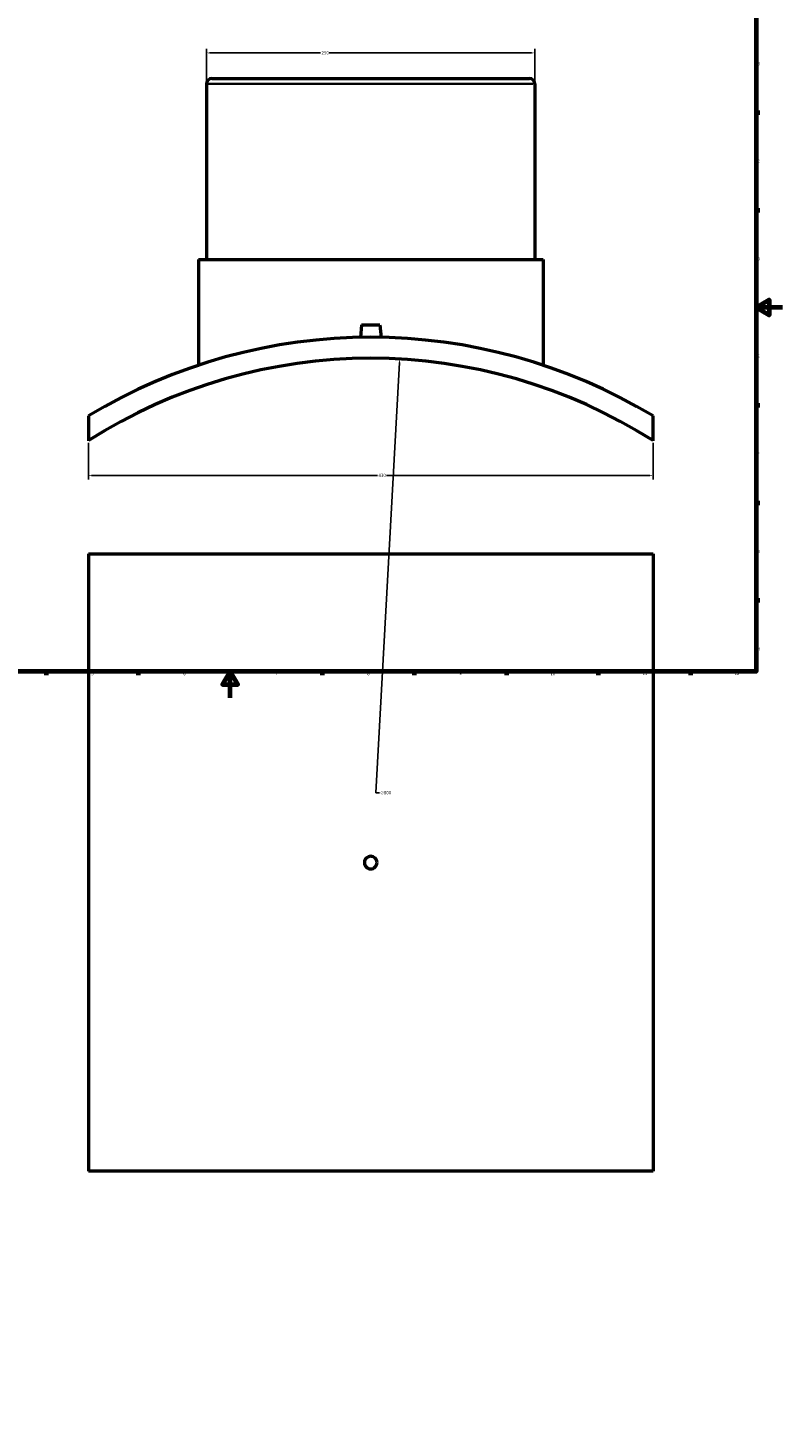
# Model space of a CAD drawing. Header units: millimetres. Extents: x -309 to 1511, y -541 to 1076.
# Tile 2 of 5: x 266 to 841, y -541 to 510. Entities that reach past the tile are written whole.
import ezdxf

# ---------------------------------------------------------------- set-up
doc = ezdxf.new("R2010")
doc.units = ezdxf.units.MM
for name, color, linetype, lineweight in [('Border (ANSI)', 7, 'Continuous', 70), ('Dimension (ANSI)', 7, 'Continuous', 25), ('Visible (ANSI)', 7, 'Continuous', 50), ('Visible Narrow (ANSI)', 7, 'Continuous', 35)]:
    doc.layers.add(name, color=color, linetype=linetype, lineweight=lineweight)
doc.styles.add('Note Text (ANSI)', font='tahoma.ttf')
doc.dimstyles.new('Default - mm (ANSI)', dxfattribs={"dimtxt": 2.4, "dimasz": 2.5, "dimexe": 3.175, "dimexo": 1.6002, "dimgap": 0.8, "dimtad": 0, "dimtoh": 1, "dimdec": 0, "dimrnd": 1e-08, "dimzin": 4, "dimdsep": 46, "dimtxsty": 'Note Text (ANSI)', "dimcen": 0.09, "dimdle": 10, "dimclrd": 256, "dimclre": 256, "dimclrt": 5, "dimadec": 1, "dimazin": 1, "dimtfac": 1.27, "dimtofl": 0, "dimtmove": 0, "dimatfit": 3, "dimfxl": 1, "dimtolj": 1, "dimtzin": 4, "dimlwd": -1, "dimlwe": -1, "dimarcsym": 0})

# ---------------------------------------------------------------- blocks, each defined once
blk = doc.blocks.new('Borders Default Border')
at = {"layer": 'Border (ANSI)'}
for p, q in [((821, 445.5), (823.8, 445.5)), ((821, 371.2), (823.8, 371.2)), ((821, 222.7), (823.8, 222.7)), ((821, 148.5), (823.8, 148.5)), ((821, 74.3), (823.8, 74.3)), ((280.3, 20), (280.3, 17.2)), ((350.4, 20), (350.4, 17.2)), ((490.6, 20), (490.6, 17.2)), ((560.7, 20), (560.7, 17.2)), ((630.8, 20), (630.8, 17.2)), ((700.8, 20), (700.8, 17.2)), ((770.9, 20), (770.9, 17.2))]:
    blk.add_line(p, q, dxfattribs=at)
at = {"layer": 'Border (ANSI)', "flags": 128}
for points in [[(20, 20), (20, 574), (821, 574), (821, 20), (20, 20)], [(841, 297), (821, 297), (831, 302.8), (831, 291.2), (821, 297)], [(420.5, 0), (420.5, 20), (414.7, 10), (426.3, 10), (420.5, 20)]]:
    blk.add_lwpolyline(points, dxfattribs=at)
at = {"layer": 'Border (ANSI)', "color": 5, "true_color": 0x0000ff, "char_height": 2.4, "attachment_point": 7, "style": 'Note Text (ANSI)'}
for s, insert in [('B', (821.9, 481.4)), ('C', (821.7, 407.1)), ('D', (821.7, 332.9)), ('E', (821.9, 258.7)), ('F', (822, 184.4)), ('G', (821.6, 110.1)), ('H', (821.7, 35.9)), ('5', (314.7, 17.1)), ('6', (384.7, 17.1)), ('7', (454.8, 17.2)), ('8', (524.8, 17.1)), ('9', (594.9, 17.2)), ('10', (664.3, 17.1)), ('11', (734.4, 17.2)), ('12', (804.5, 17.2))]:
    blk.add_mtext(s, dxfattribs=dict(at, insert=insert))
blk = doc.blocks.new('*D7')
at = {"layer": 'Defpoints', "color": 0, "transparency": 16777216}
for p in [(312.5, 195.7), (742.5, 195.7), (742.5, 169.3)]:
    blk.add_point(p, dxfattribs=at)
at = {"layer": 'Dimension (ANSI)', "transparency": 16777216}
for p, q in [((312.5, 194.1), (312.5, 166.1)), ((742.5, 194.1), (742.5, 166.1)), ((315, 169.3), (532.6, 169.3)), ((740, 169.3), (539.4, 169.3))]:
    blk.add_line(p, q, dxfattribs=at)
for points in [[(315, 169.7), (315, 168.9), (312.5, 169.3)], [(740, 169.7), (740, 168.9), (742.5, 169.3)]]:
    blk.add_solid(points, dxfattribs=at)
at = {"layer": 'Dimension (ANSI)', "color": 5, "transparency": 16777216, "insert": (533.4, 170.5), "char_height": 2.4, "attachment_point": 1, "style": 'Note Text (ANSI)'}
blk.add_mtext('\\A1;430', dxfattribs=at)
blk = doc.blocks.new('*D8')
at = {"layer": 'Defpoints', "color": 0, "transparency": 16777216}
for p in [(652.5, 490.9), (402.5, 467.4), (652.5, 467.4)]:
    blk.add_point(p, dxfattribs=at)
at = {"layer": 'Dimension (ANSI)', "transparency": 16777216}
for p, q in [((402.5, 469), (402.5, 494.1)), ((652.5, 469), (652.5, 494.1)), ((405, 490.9), (489.2, 490.9)), ((650, 490.9), (495.9, 490.9))]:
    blk.add_line(p, q, dxfattribs=at)
for points in [[(405, 491.3), (405, 490.5), (402.5, 490.9)], [(650, 491.3), (650, 490.5), (652.5, 490.9)]]:
    blk.add_solid(points, dxfattribs=at)
at = {"layer": 'Dimension (ANSI)', "color": 5, "transparency": 16777216, "insert": (490, 492.2), "char_height": 2.4, "attachment_point": 1, "style": 'Note Text (ANSI)'}
blk.add_mtext('\\A1;250', dxfattribs=at)
blk = doc.blocks.new('*D9')
at = {"layer": 'Defpoints', "color": 0, "transparency": 16777216}
for p in [(549.6, 257.8), (505.5, -541)]:
    blk.add_point(p, dxfattribs=at)
at = {"layer": 'Dimension (ANSI)', "transparency": 16777216}
for p, q in [((531.4, -72.4), (549.4, 255.3)), ((534.1, -72.4), (531.4, -72.4))]:
    blk.add_line(p, q, dxfattribs=at)
blk.add_solid([(549, 255.3), (549.9, 255.2), (549.6, 257.8)], dxfattribs=at)
at = {"layer": 'Dimension (ANSI)', "color": 5, "transparency": 16777216, "insert": (534.9, -71.1), "char_height": 2.4, "attachment_point": 1, "style": 'Note Text (ANSI)'}
blk.add_mtext('\\A1;∅800', dxfattribs=at)

msp = doc.modelspace()

# ---------------------------------------------------------------- linework, layer by layer
at = {"layer": 'Visible (ANSI)'}
for p, q in [((402.5, 467.4), (402.5, 333.5)), ((406.5, 471.4), (648.5, 471.4)), ((652.5, 467.4), (652.5, 333.5)), ((396.3, 333.5), (658.8, 333.5)), ((396.3, 333.5), (396.3, 253.1)), ((658.8, 333.5), (658.8, 253.1)), ((520.5, 284), (519.7, 274.3)), ((520.5, 284), (534.5, 284)), ((534.5, 284), (535.4, 274.3)), ((312.5, 214.5), (312.5, 195.7)), ((742.5, 195.7), (742.5, 214.5)), ((312.5, 109.5), (742.5, 109.5)), ((312.5, 109.5), (312.5, -360.5)), ((742.5, 109.5), (742.5, -360.5)), ((742.5, -360.5), (312.5, -360.5))]:
    msp.add_line(p, q, dxfattribs=at)
for centre, radius, start, end in [((406.5, 467.4), 4, 90, 180), ((648.5, 467.4), 4, 0, 90), ((527.5, -141.6), 416, 58.8804, 121.1196), ((527.5, -141.6), 400, 57.4864, 122.5136)]:
    msp.add_arc(centre, radius, start, end, dxfattribs=at)
msp.add_open_spline([(532.3, -125.5), (532.3, -126.1), (532.2, -126.7), (531.7, -127.9), (531.4, -128.4), (530.5, -129.3), (530, -129.7), (528.8, -130.2), (528.1, -130.3), (526.9, -130.3), (526.3, -130.2), (525.1, -129.7), (524.6, -129.3), (523.7, -128.4), (523.3, -127.9), (522.9, -126.7), (522.7, -126.1), (522.7, -124.9), (522.9, -124.2), (523.3, -123), (523.7, -122.5), (524.6, -121.7), (525.1, -121.3), (526.3, -120.8), (526.9, -120.7), (528.1, -120.7), (528.8, -120.8), (530, -121.3), (530.5, -121.7), (531.4, -122.5), (531.7, -123), (532.2, -124.2), (532.3, -124.9), (532.3, -125.5)], degree=3, knots=[0, 0, 0, 0, 0.180811, 0.180811, 0.361623, 0.361623, 0.542434, 0.542434, 0.723246, 0.723246, 0.904057, 0.904057, 1.084869, 1.084869, 1.26568, 1.26568, 1.446492, 1.446492, 1.627303, 1.627303, 1.808115, 1.808115, 1.988926, 1.988926, 2.169738, 2.169738, 2.350549, 2.350549, 2.531361, 2.531361, 2.712172, 2.712172, 2.892984, 2.892984, 2.892984, 2.892984], dxfattribs=at)
at = {"layer": 'Visible Narrow (ANSI)'}
msp.add_line((651, 467.4), (404.1, 467.4), dxfattribs=at)

# ---------------------------------------------------------------- block references
msp.add_blockref('Borders Default Border', (0, 0))

# ---------------------------------------------------------------- dimensions: what is measured, and where the dimension line sits
at = {"layer": 'Dimension (ANSI)'}
for base, p1, p2, picture, middle in [((652.5, 490.9), (402.5, 467.4), (652.5, 467.4), '*D8', (492.5, 490.9)), ((742.5, 169.3), (312.5, 195.7), (742.5, 195.7), '*D7', (536, 169.3))]:
    dim = msp.add_linear_dim(base=base, p1=p1, p2=p2, angle=180, dimstyle='Default - mm (ANSI)', override={"dimgap": 0.8, "dimtoh": 0, "dimdec": 0, "dimtol": 0, "dimlim": 0, "dimtp": 0, "dimtm": 0, "dimtdec": 2, "dimatfit": 1}, dxfattribs=at)
    dim.commit()
    dim.dimension.update_dxf_attribs({"geometry": picture, "text_midpoint": middle, "dimtype": 160})
dim = msp.add_diameter_dim_2p(p1=(505.5, -541), p2=(549.6, 257.8), dimstyle='Default - mm (ANSI)', override={"dimgap": 0.8, "dimtih": 1, "dimdec": 0, "dimlfac": 1, "dimtol": 0, "dimlim": 0, "dimtp": 0, "dimtm": 0, "dimtdec": 2}, dxfattribs=at)
dim.commit()
dim.dimension.update_dxf_attribs({"geometry": '*D9', "text_midpoint": (538.8, -72.4), "dimtype": 163})

doc.saveas('drawing.dxf')
